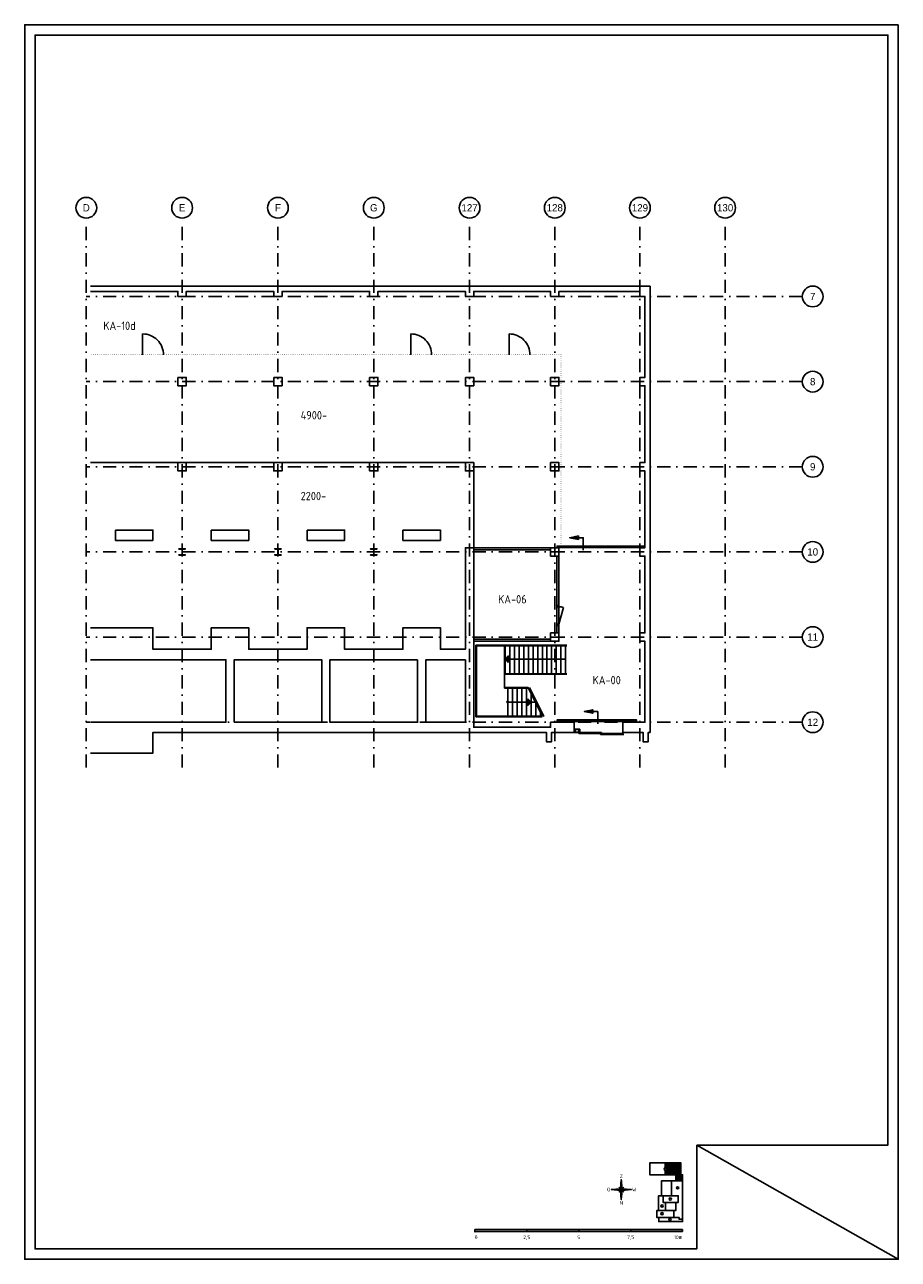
# Model space of a CAD drawing. Header units: millimetres. Extents: x 50336 to 92386, y 87937 to 147387.
import ezdxf
from ezdxf.enums import TextEntityAlignment as Align

# ---------------------------------------------------------------- set-up
doc = ezdxf.new("R2010")
doc.units = ezdxf.units.MM
doc.header["$LTSCALE"] = 50
doc.linetypes.add('DASHDOT', pattern=[25.4, 12.7, -6.35, 0, -6.35])
doc.layers.get('0').update_dxf_attribs({"linetype": 'CONTINUOUS'})
for name, color, linetype in [('03---0-A_3MMTEKST', 3, 'CONTINUOUS'), ('04---0-A_5MMTEKST', 4, 'CONTINUOUS'), ('09---0-A_STRAMIEN', 1, 'DASHDOT'), ('22---0--BINNENWAND', 2, 'CONTINUOUS'), ('32---0--BINNENKOZIJN', 4, 'CONTINUOUS'), ('AL22----', 2, 'CONTINUOUS'), ('AL24----', 6, 'CONTINUOUS'), ('AL28----', 3, 'CONTINUOUS'), ('AL32----', 4, 'CONTINUOUS'), ('BL$2----_Kader-modelspace', 1, 'CONTINUOUS'), ('BL$5----', 1, 'CONTINUOUS'), ('BL$6----', 1, 'CONTINUOUS'), ('BL$8----_TEKST', 3, 'CONTINUOUS')]:
    doc.layers.add(name, color=color, linetype=linetype)
doc.styles.add('5', font='BUROTEXT', dxfattribs={"height": 1000})
doc.styles.add('BURO-012', font='isocp.shx', dxfattribs={"height": 1.2})
doc.styles.add('BURO-025', font='isocp.shx', dxfattribs={"height": 125})
doc.styles.add('BURO-035', font='isocp.shx', dxfattribs={"height": 175})
doc.styles.get("Standard").update_dxf_attribs({"font": 'isocp.shx'})

# ---------------------------------------------------------------- blocks, each defined once
blk = doc.blocks.new('HE310A')
blk.add_lwpolyline([(-150, 139.5), (-150, 155), (150, 155), (150, 139.5), (31.5, 139.5, 0.4142136), (4.5, 112.5), (4.5, -112.5, 0.4142136), (31.5, -139.5), (150, -139.5), (150, -155), (-150, -155), (-150, -139.5), (-31.5, -139.5, 0.4142136), (-4.5, -112.5), (-4.5, 112.5, 0.4142136), (-31.5, 139.5)], format="xyb", close=True)
blk = doc.blocks.new('K-400')
at = {"layer": 'AL28----', "linetype": 'Continuous'}
blk.add_lwpolyline([(-200, 200), (200, 200), (200, -200), (-200, -200), (-200, 200)], dxfattribs=at)
blk = doc.blocks.new('H30DEURE')
blk.add_line((0, 0), (0.966, 0.259))
blk.add_arc((0, 0), 1, 0, 15)
blk = doc.blocks.new('DEUR975')
at = {"layer": '32---0--BINNENKOZIJN'}
for p, q in [((67, 100), (908, 100)), ((67, 0), (908, 0))]:
    blk.add_line(p, q, dxfattribs=at)
for points in [[(0, 0), (67, 0), (67, 100), (0, 100)], [(908, 0), (975, 0), (975, 100), (908, 100)]]:
    blk.add_lwpolyline(points, close=True, dxfattribs=at)
at = {"layer": '32---0--BINNENKOZIJN', "xscale": 841, "yscale": 841, "zscale": 841}
blk.add_blockref('H30DEURE', (67, 100), dxfattribs=at)
blk = doc.blocks.new('DEUR')
at = {"xscale": -1, "rotation": 90}
blk.add_blockref('DEUR975', (941, 67), dxfattribs=at)
blk = doc.blocks.new('Ruimtenr')
at = {"style": 'BURO-035'}
blk.add_attdef('LOKATIENUMMER', text='', height=1, dxfattribs=at).set_placement((0, 0), align=Align.MIDDLE_CENTER)
at = {"color": 2, "style": 'BURO-025', "flags": 1}
blk.add_attdef('GEB-LOK-NUMMER', text='', height=0.75, dxfattribs=at).set_placement((0, -0.25), align=Align.MIDDLE_CENTER)
blk = doc.blocks.new('*U14', base_point=(173968, 118649))
at = {"color": 0}
for p, q in [((173426, 118674), (173476, 118674)), ((173426, 118624), (173426, 118674)), ((173476, 118624), (173426, 118624)), ((173476, 118674), (173476, 118624)), ((173476, 118674), (174459, 118674)), ((173476, 118624), (174459, 118624)), ((174509, 118674), (174459, 118674)), ((174459, 118674), (174459, 118624)), ((174459, 118624), (174509, 118624)), ((174509, 118624), (174509, 118674))]:
    blk.add_line(p, q, dxfattribs=at)
blk.add_lwpolyline([(174218, 118449, 0, 0, 0), (173918, 118449, 100, 0, 0), (173718, 118449, 0, 0, 0)], format="xyseb", dxfattribs=at)
blk = doc.blocks.new('HEK')
at = {"layer": 'AL22----', "linetype": 'Continuous', "const_width": 14.75}
blk.add_lwpolyline([(-7.625, 100, 1), (7.625, 100, 1)], format="xyb", close=True, dxfattribs=at)
blk = doc.blocks.new('Ref_A0-P')
at = {"layer": 'BL$2----_Kader-modelspace', "color": 9}
for p, q in [((841, 0), (647, 110)), ((647, 110), (841, 0))]:
    blk.add_line(p, q, dxfattribs=at)
at = {"layer": 'BL$2----_Kader-modelspace', "color": 1}
blk.add_lwpolyline([(841, 1189), (841, 0), (0, 0), (0, 1189)], close=True, dxfattribs=at)
at = {"layer": 'BL$2----_Kader-modelspace', "color": 9}
blk.add_lwpolyline([(647, 110), (647, 10), (10, 10), (10, 1179), (831, 1179), (831, 110)], close=True, dxfattribs=at)
blk = doc.blocks.new('Kompaspijl')
for p, q in [((9.6, 0), (-9.6, 0)), ((-9.6, 0), (-0.8, -0.8)), ((-9.5, 0), (-9.5, 0)), ((-9.4, 0), (-9.4, 0)), ((-9.3, 0), (-9.3, 0)), ((-9.2, 0), (-9.2, 0)), ((-9, 0.1), (-9, 0)), ((-8.9, 0.1), (-8.9, 0)), ((-8.8, 0.1), (-8.8, 0)), ((-8.7, 0.1), (-8.7, 0)), ((-8.6, 0.1), (-8.6, 0)), ((-8.4, 0.1), (-8.4, 0)), ((-8.3, 0.1), (-8.3, 0)), ((-8.2, 0.1), (-8.2, 0)), ((-8.1, 0.1), (-8.1, 0)), ((-8, 0.1), (-8, 0)), ((-7.8, 0.2), (-7.8, 0)), ((-7.7, 0.2), (-7.7, 0)), ((-7.6, 0.2), (-7.6, 0)), ((-7.5, 0.2), (-7.5, 0)), ((-7.4, 0.2), (-7.4, 0)), ((-7.2, 0.2), (-7.2, 0)), ((-7.1, 0.2), (-7.1, 0)), ((-7, 0.2), (-7, 0)), ((-6.9, 0.2), (-6.9, 0)), ((-6.8, 0.3), (-6.8, 0)), ((-6.6, 0.3), (-6.6, 0)), ((-6.5, 0.3), (-6.5, 0)), ((-6.4, 0.3), (-6.4, 0)), ((-6.3, 0.3), (-6.3, 0)), ((-6.2, 0.3), (-6.2, 0)), ((-6, 0.3), (-6, 0)), ((-5.9, 0.3), (-5.9, 0)), ((-5.8, 0.3), (-5.8, 0)), ((-5.7, 0.4), (-5.7, 0)), ((-5.6, 0.4), (-5.6, 0)), ((-5.4, 0.4), (-5.4, 0)), ((-5.3, 0.4), (-5.3, 0)), ((-5.2, 0.4), (-5.2, 0)), ((-5.1, 0.4), (-5.1, 0)), ((-5, 0.4), (-5, 0)), ((-4.8, 0.4), (-4.8, 0)), ((-4.7, 0.4), (-4.7, 0)), ((-4.6, 0.5), (-4.6, 0)), ((-4.5, 0.5), (-4.5, 0)), ((-4.4, 0.5), (-4.4, 0)), ((-4.2, 0.5), (-4.2, 0)), ((-4.1, 0.5), (-4.1, 0)), ((-4, 0.5), (-4, 0)), ((-3.9, 0.5), (-3.9, 0)), ((-3.8, 0.5), (-3.8, 0)), ((-3.6, 0.5), (-3.6, 0)), ((-3.5, 0.6), (-3.5, 0)), ((-3.4, 0.6), (-3.4, 0)), ((-3.3, 0.6), (-3.3, 0)), ((-3.2, 0.6), (-3.2, 0)), ((-3, 0.6), (-3, 0)), ((-2.9, 0.6), (-2.9, 0)), ((-2.8, 0.6), (-2.8, 0)), ((-2.7, 0.6), (-2.7, 0)), ((-2.6, 0.6), (-2.6, 0)), ((2.4, 2.4), (-2.4, -2.4)), ((2.4, -2.4), (-2.4, 2.4)), ((-2.4, 0.7), (-2.4, 0)), ((-2.3, 0.7), (-2.3, 0)), ((-2.2, 0.7), (-2.2, 0)), ((-2.1, 0.7), (-2.1, 0)), ((-2, 0.7), (-2, 0)), ((-1.8, 0.7), (-1.8, 0)), ((-1.7, 0.7), (-1.7, 0)), ((-1.6, 0.7), (-1.6, 0)), ((-1.5, 0.7), (-1.5, 0)), ((-1.4, 0.7), (-1.4, 0)), ((-1.2, 0.8), (-1.2, 0)), ((-1.1, 0.8), (-1.1, 0)), ((-1, 0.8), (-1, 0)), ((-0.9, 0.8), (-0.9, 0)), ((-0.8, 0.8), (0, 9.6)), ((-0.8, 0.8), (-0.8, 0)), ((-0.6, 0.6), (-0.6, 0)), ((-0.5, 0.5), (-0.5, 0)), ((-0.4, 0.4), (-0.4, 0)), ((-0.3, 0.3), (-0.3, 0)), ((-0.2, 0.2), (-0.2, 0)), ((0, -9.6), (0, 9.6)), ((0, 0), (0, 0)), ((0.1, 8.7), (0.1, 0.1)), ((0.2, 7.4), (0.2, 0.2)), ((0.3, 6.1), (0.3, 0.3)), ((0.4, 4.8), (0.4, 0.4)), ((0.6, 3.4), (0.6, 0.6)), ((0.7, 2.1), (0.7, 0.7)), ((0.8, 0.8), (9.6, 0)), ((-0.8, -0.8), (-0.8, -1.2)), ((-0.6, -0.6), (-0.6, -2.6)), ((-0.5, -0.5), (-0.5, -3.9)), ((-0.4, -0.4), (-0.4, -5.2)), ((-0.3, -0.3), (-0.3, -6.5)), ((-0.2, -0.2), (-0.2, -7.8)), ((0, 0), (0, -9.2)), ((0.8, -0.8), (0, -9.6)), ((0.1, 0), (0.1, -0.1)), ((0.2, 0), (0.2, -0.2)), ((0.3, 0), (0.3, -0.3)), ((0.4, 0), (0.4, -0.4)), ((0.6, 0), (0.6, -0.6)), ((0.7, 0), (0.7, -0.7)), ((0.8, 0), (0.8, -0.8)), ((0.9, 0), (0.9, -0.8)), ((1, 0), (1, -0.8)), ((1.2, 0), (1.2, -0.8)), ((1.3, 0), (1.3, -0.8)), ((1.4, 0), (1.4, -0.7)), ((1.5, 0), (1.5, -0.7)), ((1.6, 0), (1.6, -0.7)), ((1.8, 0), (1.8, -0.7)), ((1.9, 0), (1.9, -0.7)), ((2, 0), (2, -0.7)), ((2.1, 0), (2.1, -0.7)), ((2.2, 0), (2.2, -0.7)), ((2.4, 0), (2.4, -0.7)), ((2.5, 0), (2.5, -0.6)), ((2.6, 0), (2.6, -0.6)), ((2.7, 0), (2.7, -0.6)), ((2.8, 0), (2.8, -0.6)), ((3, 0), (3, -0.6)), ((3.1, 0), (3.1, -0.6)), ((3.2, 0), (3.2, -0.6)), ((3.3, 0), (3.3, -0.6)), ((3.4, 0), (3.4, -0.6)), ((3.6, 0), (3.6, -0.5)), ((3.7, 0), (3.7, -0.5)), ((3.8, 0), (3.8, -0.5)), ((3.9, 0), (3.9, -0.5)), ((4, 0), (4, -0.5)), ((4.2, 0), (4.2, -0.5)), ((4.3, 0), (4.3, -0.5)), ((4.4, 0), (4.4, -0.5)), ((4.5, 0), (4.5, -0.5)), ((4.6, 0), (4.6, -0.5)), ((4.8, 0), (4.8, -0.4)), ((4.9, 0), (4.9, -0.4)), ((5, 0), (5, -0.4)), ((5.1, 0), (5.1, -0.4)), ((5.2, 0), (5.2, -0.4)), ((5.4, 0), (5.4, -0.4)), ((5.5, 0), (5.5, -0.4)), ((5.6, 0), (5.6, -0.4)), ((5.7, 0), (5.7, -0.4)), ((5.8, 0), (5.8, -0.3)), ((6, 0), (6, -0.3)), ((6.1, 0), (6.1, -0.3)), ((6.2, 0), (6.2, -0.3)), ((6.3, 0), (6.3, -0.3)), ((6.4, 0), (6.4, -0.3)), ((6.6, 0), (6.6, -0.3)), ((6.7, 0), (6.7, -0.3)), ((6.8, 0), (6.8, -0.3)), ((6.9, 0), (6.9, -0.2)), ((7, 0), (7, -0.2)), ((7.2, 0), (7.2, -0.2)), ((7.3, 0), (7.3, -0.2)), ((7.4, 0), (7.4, -0.2)), ((7.5, 0), (7.5, -0.2)), ((7.6, 0), (7.6, -0.2)), ((7.8, 0), (7.8, -0.2)), ((7.9, 0), (7.9, -0.2)), ((8, 0), (8, -0.1)), ((8.1, 0), (8.1, -0.1)), ((8.2, 0), (8.2, -0.1)), ((8.4, 0), (8.4, -0.1)), ((8.5, 0), (8.5, -0.1)), ((8.6, 0), (8.6, -0.1)), ((8.7, 0), (8.7, -0.1)), ((8.8, 0), (8.8, -0.1)), ((9, 0), (9, -0.1)), ((9.1, 0), (9.1, 0)), ((9.2, 0), (9.2, 0)), ((9.3, 0), (9.3, 0)), ((9.4, 0), (9.4, 0)), ((9.6, 0), (9.6, 0))]:
    blk.add_line(p, q)
for points in [[(0, 0), (-0.8, 0.8), (-9.6, 0), (0, 0)], [(0, 0), (-0.8, -0.8), (0, -9.6)], [(0, 0), (0.8, 0.8), (0, 9.6)], [(0, 0), (0.8, -0.8), (9.6, 0), (0, 0)]]:
    blk.add_lwpolyline(points, close=True)
at = {"style": 'BURO-035'}
for tag, p in [('KR-1', (0, 12.8)), ('KR-4', (-12, 0)), ('KR-2', (12.4, 0)), ('KR-3', (0, -12.8))]:
    blk.add_attdef(tag, text='', height=3.5, dxfattribs=at).set_placement(p, align=Align.MIDDLE_CENTER)
blk = doc.blocks.new('TR_50')
at = {"layer": 'BL$6----'}
for p, q in [((183.4, 71.6), (183.4, 66.8)), ((183.4, 64.6), (183.4, 60.1)), ((193.5, 54.4), (200.1, 54.4)), ((200.1, 7.5), (0.1, 7.5)), ((0.1, 7.5), (0.1, 5.5)), ((0.1, 5.5), (200.1, 5.5)), ((50.1, 7.5), (50.1, 5.5)), ((100.1, 7.5), (100.1, 5.5)), ((150.1, 7.5), (150.1, 5.5)), ((200.1, 5.5), (200.1, 7.5))]:
    blk.add_line(p, q, dxfattribs=at)
for points in [[(198.4, 60.1), (198.4, 71.6), (168.5, 71.6), (168.5, 60.1)], [(200.1, 17.3), (196.7, 17.3), (196.7, 19.1), (191.5, 19.1), (191.5, 25.7), (193.4, 25.7), (193.4, 33.5), (195.9, 33.5), (195.9, 40), (189.3, 40), (189.3, 54.4), (193.5, 54.4), (193.5, 60.1), (200.1, 60.1)], [(189.3, 54.4), (189.3, 40), (179.9, 40), (179.9, 54.4)], [(177.1, 40), (181.3, 40), (181.3, 33.5), (183.6, 33.5), (183.6, 25.7), (177, 25.7), (177, 40)], [(195.9, 40), (195.9, 33.5), (181.3, 33.5), (181.3, 40)], [(191.5, 25.7), (191.5, 19.1), (175.1, 19.1), (175.1, 25.7)], [(191.5, 19.1), (196.7, 19.1), (196.7, 17.3), (200.1, 17.3), (200.1, 15), (177.1, 15), (177.1, 19.1)]]:
    blk.add_lwpolyline(points, close=True, dxfattribs=at)
for centre in [(183.4, 65.7), (195.3, 47.6), (188.2, 36.8), (180.3, 30.1), (180.3, 22.6), (187.9, 17.1)]:
    blk.add_circle(centre, 1.08, dxfattribs=at)
blk.add_point((0.1, 5.5), dxfattribs=at)
blk.add_point((0.1, 5.5), dxfattribs=at)
for points in [[(50.1, 7.5), (50.1, 5.5), (100.1, 7.5), (100.1, 5.5)], [(150.1, 7.5), (150.1, 5.5), (200.1, 7.5), (200.1, 5.5)]]:
    blk.add_solid(points, dxfattribs=at)
at = {"layer": 'BL$5----'}
ref = blk.add_blockref('Kompaspijl', (141, 45.9), dxfattribs=at)
ref.add_attrib('KR-1', 'Z', dxfattribs={"height": 3.5, "style": 'BURO-035'}).set_placement((141, 58.7), align=Align.MIDDLE_CENTER)
ref.add_attrib('KR-2', 'W', dxfattribs={"height": 3.5, "style": 'BURO-035'}).set_placement((153.4, 45.9), align=Align.MIDDLE_CENTER)
ref.add_attrib('KR-3', 'N', dxfattribs={"height": 3.5, "style": 'BURO-035'}).set_placement((141, 33.1), align=Align.MIDDLE_CENTER)
ref.add_attrib('KR-4', 'O', dxfattribs={"height": 3.5, "style": 'BURO-035'}).set_placement((129, 45.9), align=Align.MIDDLE_CENTER)
at = {"layer": 'BL$6----', "style": 'BURO-012'}
for s, p in [('A', (183.4, 65.7)), ('B', (195.3, 47.6)), ('C', (188.2, 36.8)), ('C', (180.3, 30.1)), ('D', (180.3, 22.6)), ('E', (187.9, 17.1))]:
    blk.add_text(s, height=1.2, dxfattribs=at).set_placement(p, align=Align.MIDDLE)
at = {"layer": 'BL$6----', "style": 'BURO-035'}
blk.add_text('0', height=3.5, dxfattribs=at).set_placement((0, 0), align=Align.MIDDLE_LEFT)
for s, p in [('2,5', (50.1, 0)), ('5', (100.1, -0.1)), ('7,5', (150.1, 0.1))]:
    blk.add_text(s, height=3.5, dxfattribs=at).set_placement(p, align=Align.MIDDLE_CENTER)
blk.add_text('10m', height=3.5, dxfattribs=at).set_placement((200, 0), align=Align.MIDDLE_RIGHT)

msp = doc.modelspace()

# ---------------------------------------------------------------- hatches: boundary and pattern name
at = {"layer": 'BL$6----'}
h = msp.add_hatch(dxfattribs=at)
h.set_pattern_fill('ANSI31', color=256, scale=10)
h.paths.add_polyline_path([(81919, 92578), (81172, 92578), (81172, 92338, -0.405061), (81225, 92284, -0.405061), (81172, 92230), (81172, 92003), (81919, 92003)])
h = msp.add_hatch(dxfattribs=at)
h.set_pattern_fill('ANSI31', color=256, scale=10)
h.paths.add_polyline_path([(82007, 92003), (81675, 92003), (81675, 91718), (82007, 91718)])

# ---------------------------------------------------------------- linework, layer by layer
at = {"layer": '09---0-A_STRAMIEN'}
for p, q in [((53300, 111612), (53300, 138068)), ((57912, 111612), (57912, 138068)), ((62525, 111612), (62525, 138068)), ((67138, 111612), (67138, 138068)), ((71750, 111612), (71750, 138068)), ((75850, 111612), (75850, 138068)), ((79950, 111612), (79950, 138068)), ((84050, 111612), (84050, 138068)), ((87766, 134300), (53300, 134300)), ((87766, 130200), (53300, 130200)), ((87766, 126100), (53300, 126100)), ((87766, 122000), (53300, 122000)), ((87766, 117900), (53300, 117900)), ((87766, 113800), (53300, 113800))]:
    msp.add_line(p, q, dxfattribs=at)
at = {"layer": '09---0-A_STRAMIEN', "linetype": 'Continuous'}
for centre in [(53300, 138572), (57912, 138572), (62525, 138572), (67138, 138572), (71750, 138572), (75850, 138572), (79950, 138572), (84050, 138572), (88266, 134300), (88266, 130200), (88266, 126100), (88266, 122000), (88266, 117900), (88266, 113800)]:
    msp.add_circle(centre, 500, dxfattribs=at)
at = {"layer": '22---0--BINNENWAND', "linetype": 'Continuous'}
for p, q in [((71950, 122200), (75650, 122200)), ((71950, 122200), (71950, 122100)), ((71950, 122100), (75650, 122100)), ((75650, 122200), (75650, 122100)), ((76050, 122200), (75950, 122200)), ((75950, 121800), (75950, 119427)), ((76050, 121800), (76050, 119427)), ((76050, 119427), (75950, 119427)), ((76050, 118452), (75950, 118452)), ((75950, 118452), (75950, 118100)), ((76050, 118452), (76050, 118100)), ((71950, 117800), (75650, 117800)), ((71950, 117800), (71950, 117700)), ((75650, 117800), (75650, 117700)), ((76050, 118100), (75950, 118100)), ((71950, 117700), (75650, 117700))]:
    msp.add_line(p, q, dxfattribs=at)
at = {"layer": '32---0--BINNENKOZIJN', "linetype": 'Continuous'}
for p, q in [((56013, 131490), (56013, 132498)), ((68923, 131490), (68923, 132498)), ((73655, 131490), (73655, 132498))]:
    msp.add_line(p, q, dxfattribs=at)
for points in [[(77223, 122092), (77223, 122685), (76572, 122685), (76988, 122770), (76988, 122600), (76572, 122685)], [(77916, 113722), (77916, 114314), (77266, 114314), (77681, 114399), (77681, 114230), (77266, 114314)]]:
    msp.add_lwpolyline(points, dxfattribs=at)
for points in [[(80139, 122211), (75958, 122211), (75958, 122279), (80139, 122279)], [(79788, 113840), (75958, 113840), (75958, 113908), (79788, 113908)]]:
    msp.add_lwpolyline(points, close=True, dxfattribs=at)
for centre in [(56013, 131498), (68923, 131498), (73655, 131498)]:
    msp.add_arc(centre, 1000, 359.56312, 90, dxfattribs=at)
at = {"layer": 'AL22----'}
for p, q in [((76790, 113310), (76790, 113460)), ((77064, 113460), (76790, 113460)), ((77064, 113445), (76790, 113445)), ((77064, 113325), (76790, 113325)), ((76790, 113310), (77064, 113310)), ((76840, 113325), (76840, 113445)), ((77014, 113325), (77014, 113445)), ((77064, 113310), (77064, 113460))]:
    msp.add_line(p, q, dxfattribs=at)
at = {"layer": 'AL24----', "linetype": 'Continuous'}
for p, q in [((71550, 126300), (53500, 126300)), ((71950, 122200), (71950, 125900)), ((72053, 117506), (76434, 117506)), ((76434, 117481), (72078, 117481)), ((73428, 115445), (73428, 117481)), ((73455, 116131), (73455, 117481)), ((73680, 116131), (73680, 117481)), ((73905, 116131), (73905, 117481)), ((74130, 116131), (74130, 117481)), ((74355, 116156), (74355, 117506)), ((74580, 116156), (74580, 117506)), ((74805, 116156), (74805, 117506)), ((75030, 116156), (75030, 117506)), ((75255, 116131), (75255, 117531)), ((75464, 116106), (75464, 117506)), ((75689, 116156), (75689, 117506)), ((75914, 116156), (75914, 117506)), ((76139, 116156), (76139, 117506)), ((76364, 116156), (76364, 117506)), ((76364, 116831), (73455, 116831)), ((76434, 116131), (73425, 116131)), ((73455, 116106), (76434, 116106)), ((74571, 115475), (73453, 115475)), ((73585, 115445), (73585, 114095)), ((73810, 115445), (73810, 114095)), ((74035, 115445), (74035, 114095)), ((74260, 115445), (74260, 114095)), ((74485, 115445), (74485, 114095)), ((73585, 114770), (74917, 114770)), ((74710, 115193), (74710, 114095)), ((74935, 114734), (74935, 114095)), ((75160, 114276), (75160, 114095))]:
    msp.add_line(p, q, dxfattribs=at)
at = {"layer": 'AL24----'}
for p, q in [((74571, 115475), (75261, 114070)), ((74630, 115470), (75317, 114070))]:
    msp.add_line(p, q, dxfattribs=at)
at = {"layer": 'AL24----', "linetype": 'Continuous'}
for points in [[(72053, 117506), (72053, 114065)], [(72078, 117481), (72078, 114095)], [(73428, 115445), (74586, 115445)], [(72053, 114065), (75248, 114065)], [(72078, 114095), (75248, 114095)]]:
    msp.add_lwpolyline(points, dxfattribs=at)
for points in [[(73614, 116672), (73455, 116831), (73614, 116990)], [(74551, 114929), (74710, 114770), (74551, 114611)]]:
    msp.add_lwpolyline(points, close=True, dxfattribs=at)
msp.add_circle((73585, 114770), 37.1, dxfattribs=at)
at = {"layer": 'AL24----'}
for points in [[(73614, 116672), (73614, 116990), (73455, 116831)], [(74710, 114770), (74551, 114929), (74551, 114611)]]:
    msp.add_solid(points, dxfattribs=at)
at = {"layer": 'AL28----', "linetype": 'Continuous'}
msp.add_line((56506, 118350), (55800, 118350), dxfattribs=at)
for points in [[(53500, 134790), (80440, 134790), (80440, 113310), (80350, 113310), (80350, 112860), (80100, 112860), (80100, 113310), (79130, 113310), (79130, 113800), (80190, 113800), (80190, 117700), (79950, 117700), (79950, 118100), (80190, 118100), (80190, 121800), (79950, 121800), (79950, 122200), (80190, 122200), (80190, 125900), (79950, 125900), (79950, 126300), (80190, 126300), (80190, 130000), (79950, 130000), (79950, 130400), (80190, 130400), (80190, 134300), (79950, 134300), (79950, 134540), (76050, 134540), (76050, 134300), (75650, 134300), (75650, 134540), (71950, 134540), (71950, 134300), (71550, 134300), (71550, 134540), (67338, 134540), (67338, 134300), (66938, 134300), (66938, 134540), (62725, 134540), (62725, 134300), (62325, 134300), (62325, 134540), (58112, 134540), (58112, 134300), (57712, 134300), (57712, 134540), (53500, 134540)], [(53500, 118350), (56506, 118350), (56506, 117310), (59319, 117310), (59319, 118350), (61119, 118350), (61119, 117310), (63931, 117310), (63931, 118350), (65731, 118350), (65731, 117310), (68544, 117310), (68544, 118350), (70344, 118350), (70344, 117310), (71550, 117310), (71550, 122200), (71950, 122200), (71950, 113560), (75650, 113560), (75650, 113800), (76790, 113800), (76790, 113310), (75700, 113310), (75700, 112860), (75450, 112860), (75450, 113310), (56506, 113310), (56506, 112310), (53500, 112310)], [(53500, 116810), (60019, 116810), (60019, 113800), (53500, 113800)]]:
    msp.add_lwpolyline(points, dxfattribs=at)
for points in [[(54706, 123050), (54706, 122550), (56506, 122550), (56506, 123050)], [(54706, 123050), (54706, 122550), (56506, 122550), (56506, 123050)], [(59319, 123050), (59319, 122550), (61119, 122550), (61119, 123050)], [(63931, 123050), (63931, 122550), (65731, 122550), (65731, 123050)], [(68544, 123050), (68544, 122550), (70344, 122550), (70344, 123050)], [(60419, 113800), (60419, 116810), (64631, 116810), (64631, 113800)], [(69244, 116810), (69244, 113800), (65031, 113800), (65031, 116810)], [(71550, 116810), (71550, 113800), (69644, 113800), (69644, 116810)]]:
    msp.add_lwpolyline(points, close=True, dxfattribs=at)
at = {"layer": 'AL32----'}
msp.add_lwpolyline([(79180, 113310), (79130, 113310), (79130, 113210), (79180, 113210)], dxfattribs=at)

# ---------------------------------------------------------------- block references
at = {"column_count": 1, "row_spacing": 100, "column_spacing": 0}
for p, rotation, row_count in [((53450, 131500), 270, 227), ((76150, 131500), 180, 91)]:
    msp.add_blockref('HEK', p, dxfattribs=dict(at, rotation=rotation, row_count=row_count))
at = {"linetype": 'Continuous'}
for p in [(57912, 130200), (62525, 130200), (67138, 130200), (71750, 130200), (75850, 130200), (57912, 126100), (62525, 126100), (67138, 126100), (71750, 126100), (75850, 126100), (75850, 122000), (75850, 117900)]:
    msp.add_blockref('K-400', p, dxfattribs=at)
at = {"layer": 'AL24----', "linetype": 'Continuous', "rotation": 180}
msp.add_blockref('DEUR', (76891, 118519), dxfattribs=at)
at = {"layer": 'AL28----', "linetype": 'Continuous'}
for p in [(57912, 122000), (62525, 122000), (67138, 122000)]:
    msp.add_blockref('HE310A', p, dxfattribs=at)
at = {"layer": 'AL32----'}
for p in [(77556, 113285), (78589, 113235)]:
    msp.add_blockref('*U14', p, dxfattribs=at)
at = {"layer": 'BL$2----_Kader-modelspace', "xscale": 50, "yscale": 50, "zscale": 50}
msp.add_blockref('Ref_A0-P', (50336, 87937), dxfattribs=at)
at = {"layer": 'BL$6----', "xscale": 50, "yscale": 50, "zscale": 50}
msp.add_blockref('TR_50', (72000, 89000), dxfattribs=at)
at = {"layer": 'BL$8----_TEKST', "linetype": 'Continuous', "xscale": 400, "yscale": 400, "zscale": 400}
for p, values in [((54899, 132890), {'LOKATIENUMMER': 'KA-10d'}), ((73809, 119720), {'LOKATIENUMMER': 'KA-06'}), ((78350, 115826), {'LOKATIENUMMER': 'KA-00'})]:
    msp.add_blockref('Ruimtenr', p, dxfattribs=at).add_auto_attribs(values)

# ---------------------------------------------------------------- texts
at = {"layer": '03---0-A_3MMTEKST', "linetype": 'Continuous'}
for s, p in [('4900-', (63618, 128381)), ('2200-', (63618, 124491))]:
    msp.add_text(s, height=400, dxfattribs=at).set_placement(p)
at = {"layer": '04---0-A_5MMTEKST', "style": '5'}
for s, p in [('D', (53300, 138572)), ('E', (57912, 138572)), ('F', (62525, 138572)), ('G', (67138, 138572)), ('127', (71750, 138572)), ('128', (75850, 138572)), ('129', (79950, 138572)), ('130', (84050, 138572)), ('7', (88266, 134300)), ('8', (88266, 130200)), ('9', (88266, 126100)), ('10', (88266, 122000)), ('11', (88266, 117900)), ('12', (88266, 113800))]:
    msp.add_text(s, height=350, dxfattribs=at).set_placement(p, align=Align.MIDDLE)

doc.saveas('drawing.dxf')
